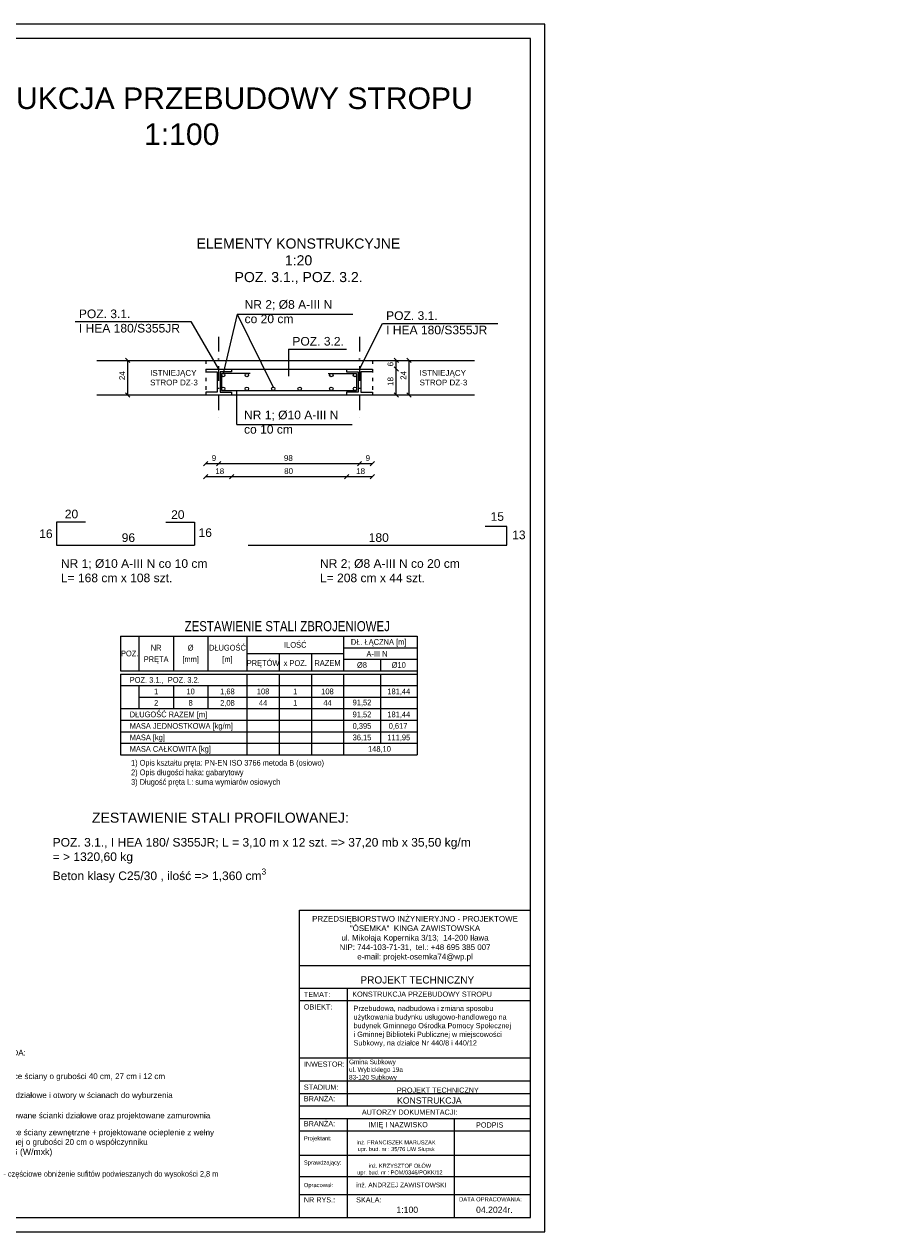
# Model space of a CAD drawing. Header units: millimetres. Extents: x 6528 to 149658, y 3342 to 12852.
# Tile 113 of 122: x 81647 to 84687, y 5984 to 10184. Entities that reach past the tile are written whole.
import ezdxf
from ezdxf.enums import TextEntityAlignment as Align

# ---------------------------------------------------------------- set-up
doc = ezdxf.new("R2010")
doc.units = ezdxf.units.MM
doc.linetypes.add('ACAD_ISO03W100', pattern=[30, 12, -18])
doc.linetypes.add('DASHDOTX2', pattern=[50.8, 25.4, -12.7, 0, -12.7])
for name, color, linetype, lineweight in [('BZ_tab', 7, 'Continuous', 25), ('BZ_txg', 3, 'Continuous', 35), ('BZ_txs', 2, 'Continuous', 18)]:
    doc.layers.add(name, color=color, linetype=linetype, lineweight=lineweight)
doc.layers.add('R-TAB', color=1, linetype='Continuous')
doc.styles.add('BIKTG', font='bikromsw.shx', dxfattribs={"width": 0.8})
doc.styles.add('BIKTS', font='bikromsw.shx', dxfattribs={"width": 0.8})
doc.styles.get("Standard").update_dxf_attribs({"font": 'arial.ttf'})
doc.dimstyles.new('ISO-25', dxfattribs={"dimtxt": 2.5, "dimasz": 2.5, "dimexe": 1.25, "dimexo": 0.625, "dimtad": 1, "dimtxsty": 'Standard', "dimcen": 2.5, "dimadec": 0, "dimazin": 0, "dimtfac": 1, "dimtmove": 0, "dimatfit": 3, "dimfxl": 1, "dimarcsym": 0})

# ---------------------------------------------------------------- blocks, each defined once
blk = doc.blocks.new('_Oblique')
at = {"color": 0, "linetype": 'ByBlock', "lineweight": -2}
blk.add_line((-0.5, -0.5), (0.5, 0.5), dxfattribs=at)
blk = doc.blocks.new('*D3037')
at = {"color": 0, "lineweight": -2, "transparency": 16777216}
blk.add_line((82007.9, 8895), (82007.9, 9015), dxfattribs=at)
at = {"layer": 'Defpoints', "color": 0, "transparency": 16777216}
for p in [(81900.1, 9015), (82007.9, 9015), (81900.1, 8895)]:
    blk.add_point(p, dxfattribs=at)
at = {"color": 0, "lineweight": -2, "transparency": 16777216, "xscale": 15, "yscale": 15, "zscale": 15}
for p, rotation in [((82007.9, 9015), 90), ((82007.9, 8895), 270)]:
    blk.add_blockref('_Oblique', p, dxfattribs=dict(at, rotation=rotation))
at = {"color": 0, "transparency": 16777216, "insert": (81988, 8961.8), "char_height": 20, "attachment_point": 5, "rotation": 90}
blk.add_mtext('24', dxfattribs=at)
blk = doc.blocks.new('*D3038')
at = {"color": 0, "lineweight": -2, "transparency": 16777216}
blk.add_line((82941.6, 8895), (82941.6, 8985), dxfattribs=at)
at = {"layer": 'Defpoints', "color": 0, "transparency": 16777216}
for p in [(82858.9, 8985), (82941.6, 8985), (82833.7, 8895)]:
    blk.add_point(p, dxfattribs=at)
at = {"color": 0, "lineweight": -2, "transparency": 16777216, "xscale": 15, "yscale": 15, "zscale": 15}
for p, rotation in [((82941.6, 8985), 90), ((82941.6, 8895), 270)]:
    blk.add_blockref('_Oblique', p, dxfattribs=dict(at, rotation=rotation))
at = {"color": 0, "transparency": 16777216, "insert": (82921.6, 8941.8), "char_height": 20, "attachment_point": 5, "rotation": 90}
blk.add_mtext('18', dxfattribs=at)
blk = doc.blocks.new('*D2996')
at = {"color": 0, "lineweight": -2, "transparency": 16777216}
blk.add_line((82941.6, 8985), (82941.6, 9015), dxfattribs=at)
at = {"layer": 'Defpoints', "color": 0, "transparency": 16777216}
for p in [(82858.9, 9015), (82941.6, 9015), (82833.7, 8985)]:
    blk.add_point(p, dxfattribs=at)
at = {"color": 0, "lineweight": -2, "transparency": 16777216, "xscale": 15, "yscale": 15, "zscale": 15}
for p, rotation in [((82941.6, 9015), 90), ((82941.6, 8985), 270)]:
    blk.add_blockref('_Oblique', p, dxfattribs=dict(at, rotation=rotation))
at = {"color": 0, "transparency": 16777216, "insert": (82921.6, 9002), "char_height": 20, "attachment_point": 5, "rotation": 90}
blk.add_mtext('6', dxfattribs=at)
blk = doc.blocks.new('*D2997')
at = {"color": 0, "lineweight": -2, "transparency": 16777216}
blk.add_line((82986.6, 8895), (82986.6, 9015), dxfattribs=at)
at = {"layer": 'Defpoints', "color": 0, "transparency": 16777216}
for p in [(82903.9, 9015), (82986.6, 9015), (82878.8, 8895)]:
    blk.add_point(p, dxfattribs=at)
at = {"color": 0, "lineweight": -2, "transparency": 16777216, "xscale": 15, "yscale": 15, "zscale": 15}
for p, rotation in [((82986.6, 9015), 90), ((82986.6, 8895), 270)]:
    blk.add_blockref('_Oblique', p, dxfattribs=dict(at, rotation=rotation))
at = {"color": 0, "transparency": 16777216, "insert": (82966.6, 8962.8), "char_height": 20, "attachment_point": 5, "rotation": 90}
blk.add_mtext('24', dxfattribs=at)
blk = doc.blocks.new('*D2998')
at = {"color": 0, "lineweight": -2, "transparency": 16777216}
blk.add_line((82278.9, 8656.2), (82323.9, 8656.2), dxfattribs=at)
at = {"layer": 'Defpoints', "color": 0, "transparency": 16777216}
for p in [(82278.9, 8895), (82323.9, 8895), (82323.9, 8656.2)]:
    blk.add_point(p, dxfattribs=at)
at = {"color": 0, "lineweight": -2, "transparency": 16777216, "xscale": 15, "yscale": 15, "zscale": 15, "rotation": 180}
blk.add_blockref('_Oblique', (82278.9, 8656.2), dxfattribs=at)
at = {"color": 0, "lineweight": -2, "transparency": 16777216, "xscale": 15, "yscale": 15, "zscale": 15}
blk.add_blockref('_Oblique', (82323.9, 8656.2), dxfattribs=at)
at = {"color": 0, "transparency": 16777216, "insert": (82307.8, 8675.3), "char_height": 20, "attachment_point": 5}
blk.add_mtext('9', dxfattribs=at)
blk = doc.blocks.new('*D2999')
at = {"color": 0, "lineweight": -2, "transparency": 16777216}
blk.add_line((82323.9, 8656.2), (82813.9, 8656.2), dxfattribs=at)
at = {"layer": 'Defpoints', "color": 0, "transparency": 16777216}
for p in [(82323.9, 8895), (82813.9, 8895), (82813.9, 8656.2)]:
    blk.add_point(p, dxfattribs=at)
at = {"color": 0, "lineweight": -2, "transparency": 16777216, "xscale": 15, "yscale": 15, "zscale": 15, "rotation": 180}
blk.add_blockref('_Oblique', (82323.9, 8656.2), dxfattribs=at)
at = {"color": 0, "lineweight": -2, "transparency": 16777216, "xscale": 15, "yscale": 15, "zscale": 15}
blk.add_blockref('_Oblique', (82813.9, 8656.2), dxfattribs=at)
at = {"color": 0, "transparency": 16777216, "insert": (82566.4, 8675.3), "char_height": 20, "attachment_point": 5}
blk.add_mtext('98', dxfattribs=at)
blk = doc.blocks.new('*D3000')
at = {"color": 0, "lineweight": -2, "transparency": 16777216}
blk.add_line((82813.9, 8656.2), (82858.9, 8656.2), dxfattribs=at)
at = {"layer": 'Defpoints', "color": 0, "transparency": 16777216}
for p in [(82813.9, 8895), (82858.9, 8895), (82858.9, 8656.2)]:
    blk.add_point(p, dxfattribs=at)
at = {"color": 0, "lineweight": -2, "transparency": 16777216, "xscale": 15, "yscale": 15, "zscale": 15, "rotation": 180}
blk.add_blockref('_Oblique', (82813.9, 8656.2), dxfattribs=at)
at = {"color": 0, "lineweight": -2, "transparency": 16777216, "xscale": 15, "yscale": 15, "zscale": 15}
blk.add_blockref('_Oblique', (82858.9, 8656.2), dxfattribs=at)
at = {"color": 0, "transparency": 16777216, "insert": (82842.8, 8675.3), "char_height": 20, "attachment_point": 5}
blk.add_mtext('9', dxfattribs=at)
blk = doc.blocks.new('*D3001')
at = {"color": 0, "lineweight": -2, "transparency": 16777216}
blk.add_line((82278.9, 8610.7), (82368.9, 8610.7), dxfattribs=at)
at = {"layer": 'Defpoints', "color": 0, "transparency": 16777216}
for p in [(82278.9, 8895), (82368.9, 8895), (82368.9, 8610.7)]:
    blk.add_point(p, dxfattribs=at)
at = {"color": 0, "lineweight": -2, "transparency": 16777216, "xscale": 15, "yscale": 15, "zscale": 15, "rotation": 180}
blk.add_blockref('_Oblique', (82278.9, 8610.7), dxfattribs=at)
at = {"color": 0, "lineweight": -2, "transparency": 16777216, "xscale": 15, "yscale": 15, "zscale": 15}
blk.add_blockref('_Oblique', (82368.9, 8610.7), dxfattribs=at)
at = {"color": 0, "transparency": 16777216, "insert": (82327.8, 8629.8), "char_height": 20, "attachment_point": 5}
blk.add_mtext('18', dxfattribs=at)
blk = doc.blocks.new('*D3002')
at = {"color": 0, "lineweight": -2, "transparency": 16777216}
blk.add_line((82368.9, 8610.7), (82768.9, 8610.7), dxfattribs=at)
at = {"layer": 'Defpoints', "color": 0, "transparency": 16777216}
for p in [(82368.9, 8895), (82768.9, 8895), (82768.9, 8610.7)]:
    blk.add_point(p, dxfattribs=at)
at = {"color": 0, "lineweight": -2, "transparency": 16777216, "xscale": 15, "yscale": 15, "zscale": 15, "rotation": 180}
blk.add_blockref('_Oblique', (82368.9, 8610.7), dxfattribs=at)
at = {"color": 0, "lineweight": -2, "transparency": 16777216, "xscale": 15, "yscale": 15, "zscale": 15}
blk.add_blockref('_Oblique', (82768.9, 8610.7), dxfattribs=at)
at = {"color": 0, "transparency": 16777216, "insert": (82567.3, 8629.8), "char_height": 20, "attachment_point": 5}
blk.add_mtext('80', dxfattribs=at)
blk = doc.blocks.new('*D3003')
at = {"color": 0, "lineweight": -2, "transparency": 16777216}
blk.add_line((82768.9, 8610.7), (82858.9, 8610.7), dxfattribs=at)
at = {"layer": 'Defpoints', "color": 0, "transparency": 16777216}
for p in [(82768.9, 8895), (82858.9, 8895), (82858.9, 8610.7)]:
    blk.add_point(p, dxfattribs=at)
at = {"color": 0, "lineweight": -2, "transparency": 16777216, "xscale": 15, "yscale": 15, "zscale": 15, "rotation": 180}
blk.add_blockref('_Oblique', (82768.9, 8610.7), dxfattribs=at)
at = {"color": 0, "lineweight": -2, "transparency": 16777216, "xscale": 15, "yscale": 15, "zscale": 15}
blk.add_blockref('_Oblique', (82858.9, 8610.7), dxfattribs=at)
at = {"color": 0, "transparency": 16777216, "insert": (82817.8, 8629.8), "char_height": 20, "attachment_point": 5}
blk.add_mtext('18', dxfattribs=at)

msp = doc.modelspace()

# ---------------------------------------------------------------- linework, layer by layer
at = {"color": 2}
msp.add_line((83458.505, 10184.38), (76818.505, 10184.38), dxfattribs=at)
for p, q in [((83458.505, 5984.38), (83458.505, 10184.38)), ((83408.505, 10134.38), (76868.505, 10134.38)), ((83408.505, 6034.38), (83408.505, 10134.38)), ((82388.563, 9176.359), (82790.592, 9176.359)), ((81824.782, 9149.886), (82226.811, 9149.886)), ((82893.614, 9143.709), (83295.642, 9143.709)), ((82567.511, 9054.462), (82768.525, 9054.462)), ((82386.677, 8792.142), (82788.705, 8792.142)), ((76868.505, 6034.38), (83408.505, 6034.38)), ((76818.505, 5984.38), (83458.505, 5984.38))]:
    msp.add_line(p, q)
at = {"lineweight": 20}
for p, q in [((82388.563, 9176.359), (82339.887, 8969.965)), ((82388.563, 9176.359), (82513.888, 8921.965)), ((82226.811, 9149.886), (82323.888, 8984.965)), ((82813.888, 8984.965), (82893.614, 9143.709)), ((82567.511, 9054.462), (82567.511, 8960.389)), ((81900.112, 9014.965), (83213.421, 9014.965)), ((82278.888, 8984.965), (82368.888, 8984.965)), ((82278.888, 8984.965), (82278.888, 8974.965)), ((82278.888, 8974.965), (82318.888, 8974.965)), ((82318.888, 8974.965), (82318.888, 8904.965)), ((82368.888, 8974.965), (82328.888, 8974.965)), ((82328.888, 8974.965), (82328.888, 8904.965)), ((82433.911, 8969.965), (82333.888, 8969.965)), ((82333.888, 8969.965), (82333.888, 8909.965)), ((82368.888, 8984.965), (82368.888, 8974.965)), ((82368.888, 8984.965), (82768.888, 8984.965)), ((82704.918, 8969.965), (82803.888, 8969.965)), ((82768.888, 8984.965), (82858.888, 8984.965)), ((82768.888, 8984.965), (82768.888, 8974.965)), ((82768.888, 8974.965), (82808.888, 8974.965)), ((82803.888, 8969.965), (82803.888, 8909.965)), ((82808.888, 8974.965), (82808.888, 8904.965)), ((82858.888, 8974.965), (82818.888, 8974.965)), ((82818.888, 8974.965), (82818.888, 8904.965)), ((82858.888, 8984.965), (82858.888, 8974.965)), ((82318.888, 8904.965), (82278.888, 8904.965)), ((82278.888, 8904.965), (82278.888, 8894.965)), ((82328.888, 8904.965), (82368.888, 8904.965)), ((82333.888, 8909.965), (82803.888, 8909.965)), ((82368.888, 8904.965), (82368.888, 8894.965)), ((82386.677, 8792.142), (82386.677, 8909.965)), ((82808.888, 8904.965), (82768.888, 8904.965)), ((82768.888, 8904.965), (82768.888, 8894.965)), ((82818.888, 8904.965), (82858.888, 8904.965)), ((82858.888, 8904.965), (82858.888, 8894.965)), ((81900.112, 8894.965), (83213.421, 8894.965)), ((81860.421, 8452.364), (81760.421, 8452.364)), ((81760.421, 8452.364), (81760.421, 8372.364)), ((82140.421, 8452.364), (82240.421, 8452.364)), ((82240.421, 8452.364), (82240.421, 8372.364)), ((83326.106, 8437.364), (83251.106, 8437.364)), ((83326.106, 8372.364), (83326.106, 8437.364)), ((81760.421, 8372.364), (82240.421, 8372.364)), ((82426.106, 8372.364), (83326.106, 8372.364))]:
    msp.add_line(p, q, dxfattribs=at)
at = {"linetype": 'DASHDOTX2', "lineweight": 20, "ltscale": 2}
for p, q in [((82323.888, 9096.613), (82323.888, 8792.514)), ((82813.888, 9096.613), (82813.888, 8792.514))]:
    msp.add_line(p, q, dxfattribs=at)
at = {"linetype": 'ACAD_ISO03W100', "lineweight": 20}
for p, q in [((82278.888, 9014.965), (82278.888, 8894.965)), ((82858.888, 9014.965), (82858.888, 8894.965))]:
    msp.add_line(p, q, dxfattribs=at)
at = {"lineweight": 20}
for centre in [(82339.888, 8963.965), (82421.888, 8963.965), (82715.888, 8963.965), (82797.888, 8963.965), (82339.888, 8915.965), (82421.888, 8915.965), (82513.888, 8915.965), (82605.888, 8915.965), (82715.891, 8915.965), (82797.888, 8915.965), (82797.891, 8915.965)]:
    msp.add_circle(centre, 6, dxfattribs=at)
at = {"layer": 'BZ_tab', "color": 0}
for p, q in [((81982.544, 8055.85), (82046.544, 8055.85)), ((81982.544, 8055.85), (81982.544, 7935.85)), ((82046.544, 8055.85), (82166.544, 8055.85)), ((82046.544, 8055.85), (82046.544, 7935.85)), ((82166.544, 8055.85), (82286.544, 8055.85)), ((82166.544, 8055.85), (82166.544, 7935.85)), ((82286.544, 8055.85), (82422.544, 8055.85)), ((82286.544, 8055.85), (82286.544, 7935.85)), ((82422.544, 8055.85), (82758.544, 8055.85)), ((82422.544, 8055.85), (82422.544, 7935.85)), ((82758.544, 8055.85), (83014.544, 8055.85)), ((82758.544, 8055.85), (82758.544, 7935.85)), ((83014.544, 8055.85), (83014.544, 7643.85)), ((82422.544, 7995.85), (82758.544, 7995.85)), ((82534.544, 7995.85), (82534.544, 7935.85)), ((82646.544, 7995.85), (82646.544, 7935.85)), ((82758.544, 8015.85), (83014.544, 8015.85)), ((82758.544, 7975.85), (83014.544, 7975.85)), ((82886.544, 7975.85), (82886.544, 7935.85)), ((82886.544, 7975.85), (82886.544, 7935.85)), ((82886.544, 7975.85), (82886.544, 7935.85)), ((82886.544, 7963.85), (82886.544, 7935.85)), ((83014.544, 7975.85), (83014.544, 7935.85)), ((81982.544, 7935.85), (82046.544, 7935.85)), ((81982.544, 7923.85), (82046.544, 7923.85)), ((81982.544, 7923.85), (81982.544, 7883.85)), ((82046.544, 7935.85), (82166.544, 7935.85)), ((82046.544, 7923.85), (82166.544, 7923.85)), ((82166.544, 7935.85), (82286.544, 7935.85)), ((82166.544, 7923.85), (82286.544, 7923.85)), ((82286.544, 7935.85), (82422.544, 7935.85)), ((82286.544, 7923.85), (82422.544, 7923.85)), ((82422.544, 7935.85), (82534.544, 7935.85)), ((82422.544, 7923.85), (82534.544, 7923.85)), ((82422.544, 7923.85), (82422.544, 7643.85)), ((82534.544, 7935.85), (82646.544, 7935.85)), ((82534.544, 7923.85), (82646.544, 7923.85)), ((82534.544, 7923.85), (82534.544, 7643.85)), ((82646.544, 7935.85), (82758.544, 7935.85)), ((82646.544, 7923.85), (82758.544, 7923.85)), ((82646.544, 7923.85), (82646.544, 7643.85)), ((82758.544, 7935.85), (82886.544, 7935.85)), ((82758.544, 7923.85), (82886.544, 7923.85)), ((82758.544, 7923.85), (82758.544, 7643.85)), ((82886.544, 7935.85), (83014.544, 7935.85)), ((82886.544, 7923.85), (83014.544, 7923.85)), ((82886.544, 7923.85), (82886.544, 7683.85)), ((81982.544, 7883.85), (82046.544, 7883.85)), ((81982.544, 7883.85), (81982.544, 7843.85)), ((81982.544, 7883.85), (81982.544, 7643.85)), ((82046.544, 7883.85), (82166.544, 7883.85)), ((82046.544, 7883.85), (82046.544, 7843.85)), ((82166.544, 7883.85), (82286.544, 7883.85)), ((82166.544, 7883.85), (82166.544, 7843.85)), ((82286.544, 7883.85), (82422.544, 7883.85)), ((82286.544, 7883.85), (82286.544, 7843.85)), ((82422.544, 7883.85), (82534.544, 7883.85)), ((82422.544, 7883.85), (82422.544, 7843.85)), ((82534.544, 7883.85), (82646.544, 7883.85)), ((82534.544, 7883.85), (82534.544, 7843.85)), ((82646.544, 7883.85), (82758.544, 7883.85)), ((82646.544, 7883.85), (82646.544, 7843.85)), ((82758.544, 7883.85), (82886.544, 7883.85)), ((82758.544, 7883.85), (82758.544, 7843.85)), ((82886.544, 7883.85), (83014.544, 7883.85)), ((82886.544, 7883.85), (82886.544, 7843.85)), ((82886.544, 7883.85), (82886.544, 7843.85)), ((81982.544, 7843.85), (81982.544, 7803.85)), ((82046.544, 7843.85), (82166.544, 7843.85)), ((82046.544, 7843.85), (82046.544, 7803.85)), ((82166.544, 7843.85), (82286.544, 7843.85)), ((82166.544, 7843.85), (82166.544, 7803.85)), ((82286.544, 7843.85), (82422.544, 7843.85)), ((82286.544, 7843.85), (82286.544, 7803.85)), ((82422.544, 7843.85), (82534.544, 7843.85)), ((82422.544, 7843.85), (82422.544, 7803.85)), ((82534.544, 7843.85), (82646.544, 7843.85)), ((82534.544, 7843.85), (82534.544, 7803.85)), ((82646.544, 7843.85), (82758.544, 7843.85)), ((82646.544, 7843.85), (82646.544, 7803.85)), ((82758.544, 7843.85), (82886.544, 7843.85)), ((82758.544, 7843.85), (82758.544, 7803.85)), ((82758.544, 7843.85), (83014.544, 7843.85)), ((82886.544, 7843.85), (82886.544, 7803.85)), ((82886.544, 7843.85), (82886.544, 7803.85)), ((81982.544, 7803.85), (82166.544, 7803.85)), ((81982.544, 7803.85), (81982.544, 7763.85)), ((82046.544, 7803.85), (82046.544, 7803.85)), ((82166.544, 7803.85), (82286.544, 7803.85)), ((82166.544, 7803.85), (82166.544, 7803.85)), ((82286.544, 7803.85), (82422.544, 7803.85)), ((82422.544, 7803.85), (82534.544, 7803.85)), ((82422.544, 7803.85), (82422.544, 7763.85)), ((82534.544, 7803.85), (82646.544, 7803.85)), ((82646.544, 7803.85), (82758.544, 7803.85)), ((82646.544, 7803.85), (82646.544, 7763.85)), ((82758.544, 7803.85), (82886.544, 7803.85)), ((82758.544, 7803.85), (83014.544, 7803.85)), ((82758.544, 7803.85), (82758.544, 7763.85)), ((82758.544, 7803.85), (82758.544, 7763.85)), ((82886.544, 7803.85), (82886.544, 7763.85)), ((82886.544, 7803.85), (82886.544, 7763.85)), ((81982.544, 7763.85), (81982.544, 7763.85)), ((81982.544, 7763.85), (82646.544, 7763.85)), ((82046.544, 7763.85), (82166.544, 7763.85)), ((82046.544, 7763.85), (82166.544, 7763.85)), ((82046.544, 7763.85), (82886.544, 7763.85)), ((82166.544, 7763.85), (82286.544, 7763.85)), ((82166.544, 7763.85), (82286.544, 7763.85)), ((82286.544, 7763.85), (82422.544, 7763.85)), ((82286.544, 7763.85), (82422.544, 7763.85)), ((82422.544, 7763.85), (82534.544, 7763.85)), ((82422.544, 7763.85), (82534.544, 7763.85)), ((82534.544, 7763.85), (82646.544, 7763.85)), ((82646.544, 7763.85), (82758.544, 7763.85)), ((82646.544, 7763.85), (82758.544, 7763.85)), ((82758.544, 7763.85), (82886.544, 7763.85)), ((82758.544, 7763.85), (82886.544, 7763.85)), ((82758.544, 7763.85), (82758.544, 7723.85)), ((82758.544, 7763.85), (82886.544, 7763.85)), ((82758.544, 7763.85), (82758.544, 7723.85)), ((82758.544, 7763.85), (82886.544, 7763.85)), ((82758.544, 7763.85), (83014.544, 7763.85)), ((82758.544, 7763.85), (83014.544, 7763.85)), ((82886.544, 7763.85), (82886.544, 7723.85)), ((81982.544, 7723.85), (82646.544, 7723.85)), ((82046.544, 7723.85), (82166.544, 7723.85)), ((82046.544, 7723.85), (82886.544, 7723.85)), ((82166.544, 7723.85), (82286.544, 7723.85)), ((82286.544, 7723.85), (82422.544, 7723.85)), ((82422.544, 7723.85), (82534.544, 7723.85)), ((82646.544, 7723.85), (82758.544, 7723.85)), ((82758.544, 7723.85), (82758.544, 7683.85)), ((82758.544, 7723.85), (82886.544, 7723.85)), ((82758.544, 7723.85), (82758.544, 7683.85)), ((82758.544, 7723.85), (82886.544, 7723.85)), ((82758.544, 7723.85), (83014.544, 7723.85)), ((82758.544, 7723.85), (83014.544, 7723.85)), ((82886.544, 7723.85), (82886.544, 7683.85)), ((81982.544, 7683.85), (82646.544, 7683.85)), ((81982.544, 7683.85), (82886.544, 7683.85)), ((81982.544, 7683.85), (82886.544, 7683.85)), ((82046.544, 7683.85), (82166.544, 7683.85)), ((82166.544, 7683.85), (82286.544, 7683.85)), ((82286.544, 7683.85), (82422.544, 7683.85)), ((82422.544, 7683.85), (82534.544, 7683.85)), ((82646.544, 7683.85), (82758.544, 7683.85)), ((82758.544, 7683.85), (82758.544, 7643.85)), ((82758.544, 7683.85), (82886.544, 7683.85)), ((82758.544, 7683.85), (83014.544, 7683.85)), ((82758.544, 7683.85), (83014.544, 7683.85)), ((82886.544, 7683.85), (83014.544, 7683.85)), ((82886.544, 7683.85), (83014.544, 7683.85)), ((81982.544, 7643.85), (82166.544, 7643.85)), ((82166.544, 7643.85), (82286.544, 7643.85)), ((82286.544, 7643.85), (82422.544, 7643.85)), ((82422.544, 7643.85), (82534.544, 7643.85)), ((82534.544, 7643.85), (82646.544, 7643.85)), ((82646.544, 7643.85), (82758.544, 7643.85)), ((82758.544, 7643.85), (82886.544, 7643.85)), ((82886.544, 7643.85), (83014.544, 7643.85))]:
    msp.add_line(p, q, dxfattribs=at)
at = {"layer": 'R-TAB', "color": 0}
for p, q in [((82605.038, 7102.89), (83408.505, 7102.89)), ((82605.038, 6162.502), (82605.038, 7102.89)), ((82605.038, 6910.851), (83408.505, 6910.851)), ((82605.038, 6831.876), (83408.505, 6831.876)), ((82772.641, 6422.136), (82772.641, 6831.876)), ((82605.038, 6788.44), (83408.505, 6788.44)), ((82605.038, 6589.48), (83408.505, 6589.48)), ((82605.038, 6509.008), (83408.505, 6509.008)), ((82605.038, 6465.572), (83408.505, 6465.572)), ((82605.038, 6422.136), (83408.505, 6422.136)), ((82605.038, 6378.7), (83408.505, 6378.7)), ((82772.641, 6162.502), (82772.641, 6378.7)), ((83144.113, 6162.502), (83144.113, 6378.7)), ((82605.038, 6335.263), (83408.505, 6335.263)), ((82605.038, 6251.046), (83408.505, 6251.046)), ((82605.038, 6176.864), (83408.505, 6176.864)), ((82605.038, 6034.38), (82605.038, 6176.864)), ((82605.038, 6176.864), (83408.505, 6176.864)), ((82605.038, 6176.864), (83408.505, 6176.864)), ((82605.038, 6176.864), (83408.505, 6176.864)), ((82772.641, 6034.38), (82772.641, 6176.864)), ((83144.113, 6034.38), (83144.113, 6176.864)), ((82605.038, 6114.027), (83408.505, 6114.027))]:
    msp.add_line(p, q, dxfattribs=at)

# ---------------------------------------------------------------- texts
at = {"attachment_point": 1}
for s, width, heights, insert, char_height in [('\\pi263.31927;ELEMENTY KONSTRUKCYJNE\\P\\pi570.87043;1:20 \\P\\pi395.81074;POZ. 3.1., POZ. 3.2.', 1229.24086, [0], (81983.509, 9439.011), 35), ('NR 2; %%C8 A-III N\\Pco 20 cm', 568.84285, [0], (82414.109, 9224.496), 30), ('POZ. 3.1. \\PI HEA 180/S355JR', 568.84285, [0], (81837.688, 9191.965), 30), ('POZ. 3.1. \\PI HEA 180/S355JR', 568.84285, [0], (82906.52, 9185.789), 30), ('\\pi137.23041;PROJEKTOWANE WEJŚCIE', 600.89193, [35.68], (80370.632, 9104.976), 18), ('POZ. 3.2. ', 568.84285, [0], (82580.417, 9096.541), 30), ('ISTNIEJĄCY\\PSTROP DZ-3', 568.84285, [0], (82085.57, 8981.472), 20), ('ISTNIEJĄCY\\PSTROP DZ-3', 568.84285, [0], (83022.9, 8981.472), 20), ('NR 1; %%C10 A-III N\\Pco 10 cm', 568.84285, [0], (82412.222, 8840.279), 30), ('20', 568.84285, [0], (81788.817, 8495.859), 30), ('20', 568.84285, [0], (82158.599, 8493.765), 30), ('15', 568.84285, [0], (83269.938, 8487.104), 30), ('16', 568.84285, [0], (81699.767, 8427.153), 30), ('96', 568.84285, [0], (81986.716, 8413.586), 30), ('16', 568.84285, [0], (82254.01, 8431.024), 30), ('180', 568.84285, [0], (82845.958, 8413.898), 30), ('13', 568.84285, [0], (83344.96, 8423.235), 30), ('NR 1; %%C10 A-III N co 10 cm\\PL= 168 cm x 108 szt. ', 568.84285, [0], (81775.049, 8323.617), 30), ('NR 2; %%C8 A-III N co 20 cm\\PL= 208 cm x 44 szt. ', 568.84285, [0], (82676.407, 8323.617), 30), ('\\pi37.22769;Wyłaz ze schodami \\P\\pi39.8;składanymi o wym. \\P\\pi84.42551;75x130 cm \\P\\pi20.68881;o odporności ogniowej \\P\\pi107.67448;REI 60', 289.04337, [0], (80418.852, 7647.969), 18), ('\\pi80.37079;ZESTAWIENIE STALI PROFILOWANEJ:', 1049.30228, [0], (81802.744, 7442.267), 35), ('POZ. 3.1., I HEA 180/ S355JR; L = 3,10 m x 12 szt. => 37,20 mb x 35,50 kg/m ^J= > 1320,60 kg', 1819.93695, [0], (81746.405, 7354.05), 30), ('\\A1;Beton klasy C25/30 , ilość => 1,360 cm{\\H0.7x;\\S3^ ;}', 1819.93695, [0], (81746.405, 7247.867), 30), ('\\pi115.90906;LEGENDA:', 368.62576, [0], (81396.111, 6617.417), 20), (' - istniejące ściany o grubości 40 cm, 27 cm i 12 cm', 829.72647, [0], (81499.504, 6535.582), 20), (' - ścianki działowe i otwory w ścianach do wyburzenia', 829.72647, [0], (81499.504, 6469.716), 20), (' - projektowane ścianki działowe oraz projektowane zamurownia', 829.72647, [0], (81499.504, 6399.239), 20), ('\\pi88.37502;Lamele pionowe z profili aluminiowych \\P\\pi152.13014;(50x80 mm lub 40x80 mm)\\P\\pi100.79453;drewnopodobne w kolorze złoty dąb', 600.89193, [0], (80582.068, 6348.58), 18), ('\\pi-20,l20; - istniejące ściany zewnętrzne + projektowane ocieplenie z wełny mineralnej o grubości 20 cm o współczynniku ^J{\\H1.08333x;α = 0,036 (W/mxk)}', 829.72647, [0], (81496.688, 6340.306), 20), ('\\pi137.23041;PROJEKTOWANE WEJŚCIE', 600.89193, [0], (79960.135, 6269.214), 18), ('\\pi-60,l67.7626,t67.7626;- częściowe obniżenie sufitów podwieszanych do wysokości 2,8 m', 829.72647, [0], (81496.688, 6196.1), 20)]:
    msp.add_mtext_dynamic_manual_height_columns(s, width=width, gutter_width=12.5, heights=heights, dxfattribs=dict(at, insert=insert, char_height=char_height))
at = {"lineweight": 0, "insert": (82793.218, 6770.526), "char_height": 18, "width": 610.19793, "attachment_point": 1}
msp.add_mtext('\\A1;Przebudowa, nadbudowa i zmiana sposobu użytkowania budynku usługowo-handlowego na budynek Gminnego Ośrodka Pomocy Społecznej ^Ji Gminnej Biblioteki Publicznej w miejscowości Subkowy, na działce Nr 440/8 i 440/12', dxfattribs=at)
at = {"layer": 'BZ_txg', "color": 0, "width": 0.85}
for s, height, style, p in [('ZESTAWIENIE STALI ZBROJENIOWEJ', 35, 'BIKTG', (82562.544, 8090.85)), ('148,10', 20, 'BIKTS', (82883.492, 7663.85))]:
    msp.add_text(s, height=height, dxfattribs=dict(at, style=style)).set_placement(p, align=Align.MIDDLE_CENTER)
at = {"layer": 'BZ_txg', "color": 0, "style": 'BIKTS', "width": 0.85}
msp.add_text('MASA CAŁKOWITA [kg]', height=20, dxfattribs=at).set_placement((82014.544, 7663.85), align=Align.MIDDLE_LEFT)
at = {"layer": 'BZ_txs', "color": 0, "style": 'BIKTS', "width": 0.85}
for s, p in [('NR', (82106.544, 8015.85)), ('%%c', (82226.544, 8015.85)), ('DŁUGOŚĆ', (82354.544, 8015.85)), ('ILOŚĆ', (82590.544, 8025.85)), ('DŁ. ŁĄCZNA [m]', (82880.518, 8035.85)), ('POZ.', (82014.544, 7995.85)), ('PRĘTA', (82106.544, 7975.85)), ('[mm]', (82226.544, 7975.85)), ('[m]', (82354.544, 7975.85)), ('A-III N', (82874.877, 7994.311)), ('PRĘTÓW', (82478.544, 7962.516)), ('x POZ.', (82590.544, 7962.516)), ('RAZEM', (82702.544, 7962.516)), ('%%C8', (82822.544, 7955.85)), ('%%C10', (82950.544, 7955.85)), ('1', (82106.544, 7863.85)), ('10', (82226.544, 7863.85)), ('1,68', (82354.544, 7863.85)), ('108', (82478.544, 7863.85)), ('1', (82590.544, 7863.85)), ('108', (82702.544, 7863.85)), ('181,44', (82950.544, 7863.85)), ('2', (82106.544, 7823.85)), ('8', (82226.544, 7823.85)), ('2,08', (82354.544, 7823.85)), ('44', (82478.544, 7823.85)), ('1', (82590.544, 7823.85)), ('44', (82702.544, 7823.85)), ('91,52', (82822.544, 7825.258)), ('91,52', (82822.544, 7783.85)), ('181,44', (82950.544, 7783.85)), ('0,395', (82822.544, 7743.85)), ('0,617', (82948.015, 7743.85)), ('36,15', (82822.544, 7703.85)), ('111,95', (82950.544, 7703.85))]:
    msp.add_text(s, height=20, dxfattribs=at).set_placement(p, align=Align.MIDDLE_CENTER)
for s, p in [('POZ. 3.1.,  POZ. 3.2.', (82014.544, 7903.85)), ('DŁUGOŚĆ RAZEM [m]', (82014.544, 7783.85)), ('MASA JEDNOSTKOWA [kg/m]', (82014.544, 7743.85)), ('MASA [kg]', (82014.544, 7703.85))]:
    msp.add_text(s, height=20, dxfattribs=at).set_placement(p, align=Align.MIDDLE_LEFT)
at = {"layer": 'BZ_txs', "color": 0, "insert": (82019.401, 7625.659), "char_height": 20, "width": 833.08095, "attachment_point": 1, "style": 'BIKTS'}
msp.add_mtext('1) Opis kształtu pręta: PN-EN ISO 3766 metoda B (osiowo)\\P2) Opis długości haka: gabarytowy\\P3) Długość pręta L: suma wymiarów osiowych', dxfattribs=at)
at = {"layer": 'R-TAB', "color": 0, "ltscale": 24}
for s, insert, char_height, width, attachment_point in [('\\pi448.60218;RZUT NADPROŻY 1:100', (71354.343, 9964.202), 75, 2065.84351, 1), ('\\pi28.07012;KONSTRUKCJA PRZEBUDOWY STROPU \\P\\pi910.03635;1:100', (81154.495, 9964.202), 75, 2065.84351, 1), ('\\pi19.57762;PRZEKROJE ŁAW FUNADAMENTOWYCH\\P\\pi938.76248;1:25', (52722.181, 8439.032), 75, 2065.84351, 1), ('PRZEDSIĘBIORSTWO INŻYNIERYJNO - PROJEKTOWE\\P"ÓSEMKA"  KINGA ZAWISTOWSKA\\Pul. Mikołaja Kopernika 3/13;  14-200 Iława\\PNIP: 744-103-71-31,  tel.: +48 695 385 007\\Pe-mail: projekt-osemka74@wp.pl', (83006.993, 7004.387), 19.74375, 781.72017, 5), ('PROJEKT TECHNICZNY', (82817.197, 6872.996), 25, 1090.2179, 1), ('TEMAT:', (82620.285, 6818.989), 18, 136.70026, 1), ('KONSTRUKCJA PRZEBUDOWY STROPU', (82788.666, 6820.037), 18, 711.57772, 1), ('OBIEKT:', (82620.285, 6775.633), 18, 136.70026, 1), ('INWESTOR:', (82620.285, 6576.673), 18, 136.70026, 1), ('Gmina Subkowy\\Pul. Wybickiego 19a\\P83-120 Subkowy', (82777.492, 6583.46), 16, 675.77621, 1), ('STADIUM:', (82620.285, 6496.515), 18, 136.70026, 1), ('PROJEKT TECHNICZNY', (82944.008, 6486.194), 18, 1090.2179, 1), ('BRANŻA:', (82620.285, 6456.283), 18, 136.70026, 1), ('KONSTRUKCJA', (82944.462, 6451.977), 21.6, 490.72064, 1), ('\\pi208.80059;AUTORZY DOKUMENTACJI:', (82613.343, 6409.607), 18, 747.89996, 1), ('BRANŻA:', (82620.285, 6369.41), 18, 136.70026, 1), ('\\pi13.924;IMIĘ I NAZWISKO', (82830.821, 6366.228), 18, 253.42015, 1), ('PODPIS', (83219.336, 6365.124), 18, 136.70026, 1), ('Projektant:', (82620.285, 6316.833), 14.4, 136.70026, 1), ('{\\fArial|b0|i0|c0|p34;inż. FRANCISZEK MARUSZAK\\Pupr. bud. nr : 35/76 UW Słupsk}', (82941.526, 6302.471), 14, 286.92908, 2), ('Sprawdzający:', (82620.285, 6232.615), 14.4, 136.70026, 1), ('inż. KRZYSZTOF OŁÓW\\Pupr. bud. nr : POM/0346/POKK/12', (82954.328, 6221.25), 14, 326.26235, 2), ('Opracował:', (82620.285, 6154.24), 14.4, 136.70026, 1), ('inż. ANDRZEJ ZAWISTOWSKI', (82959.445, 6139.086), 16.2, 346.49963, 8), ('NR RYS.:', (82620.285, 6104.737), 18, 136.70026, 1), ('SKALA:', (82802.204, 6104.737), 18, 136.70026, 1), ('DATA OPRACOWANIA:', (83160.525, 6104.737), 14.4, 278.30723, 1), ('1:100', (82942.334, 6071.984), 21.6, 136.70026, 1), ('04.2024r.', (83219.336, 6071.984), 21.6, 136.70026, 1)]:
    msp.add_mtext(s, dxfattribs=dict(at, insert=insert, char_height=char_height, width=width, attachment_point=attachment_point))

# ---------------------------------------------------------------- dimensions: what is measured, and where the dimension line sits
for base, p1, p2, text, picture, middle in [((82007.945, 9014.965), (81900.112, 8894.965), (81900.112, 9014.965), '24', '*D3037', (81987.955, 8961.848)), ((82941.555, 9014.965), (82833.722, 8984.965), (82858.888, 9014.965), '6', '*D2996', (82921.565, 9002.03)), ((82941.555, 8984.965), (82833.722, 8894.965), (82858.888, 8984.965), '18', '*D3038', (82921.565, 8941.817)), ((82986.615, 9014.965), (82878.782, 8894.965), (82903.948, 9014.965), '24', '*D2997', (82966.625, 8962.775))]:
    dim = msp.add_linear_dim(base=base, p1=p1, p2=p2, angle=90, text=text, dimstyle='ISO-25', override={"dimtxt": 20, "dimasz": 15, "dimblk1": 'Oblique', "dimblk2": 'Oblique', "dimsah": 1, "dimse1": 1, "dimse2": 1, "dimtmove": 2})
    dim.commit()
    dim.dimension.update_dxf_attribs({"geometry": picture, "text_midpoint": middle, "dimtype": 160})
for base, p1, p2, text, picture, middle in [((82323.888, 8656.204), (82278.888, 8894.965), (82323.888, 8894.965), '9', '*D2998', (82307.76, 8675.348)), ((82368.888, 8610.705), (82278.888, 8894.965), (82368.888, 8894.965), '18', '*D3001', (82327.801, 8629.849)), ((82813.888, 8656.204), (82323.888, 8894.965), (82813.888, 8894.965), '98', '*D2999', (82566.377, 8675.348)), ((82768.888, 8610.705), (82368.888, 8894.965), (82768.888, 8894.965), '80', '*D3002', (82567.329, 8629.849)), ((82858.888, 8610.705), (82768.888, 8894.965), (82858.888, 8894.965), '18', '*D3003', (82817.801, 8629.849)), ((82858.888, 8656.204), (82813.888, 8894.965), (82858.888, 8894.965), '9', '*D3000', (82842.76, 8675.348))]:
    dim = msp.add_linear_dim(base=base, p1=p1, p2=p2, text=text, dimstyle='ISO-25', override={"dimtxt": 20, "dimasz": 15, "dimdec": 0, "dimblk1": 'Oblique', "dimblk2": 'Oblique', "dimsah": 1, "dimse1": 1, "dimse2": 1, "dimtmove": 2})
    dim.commit()
    dim.dimension.update_dxf_attribs({"geometry": picture, "text_midpoint": middle, "dimtype": 160})

doc.saveas('drawing.dxf')
